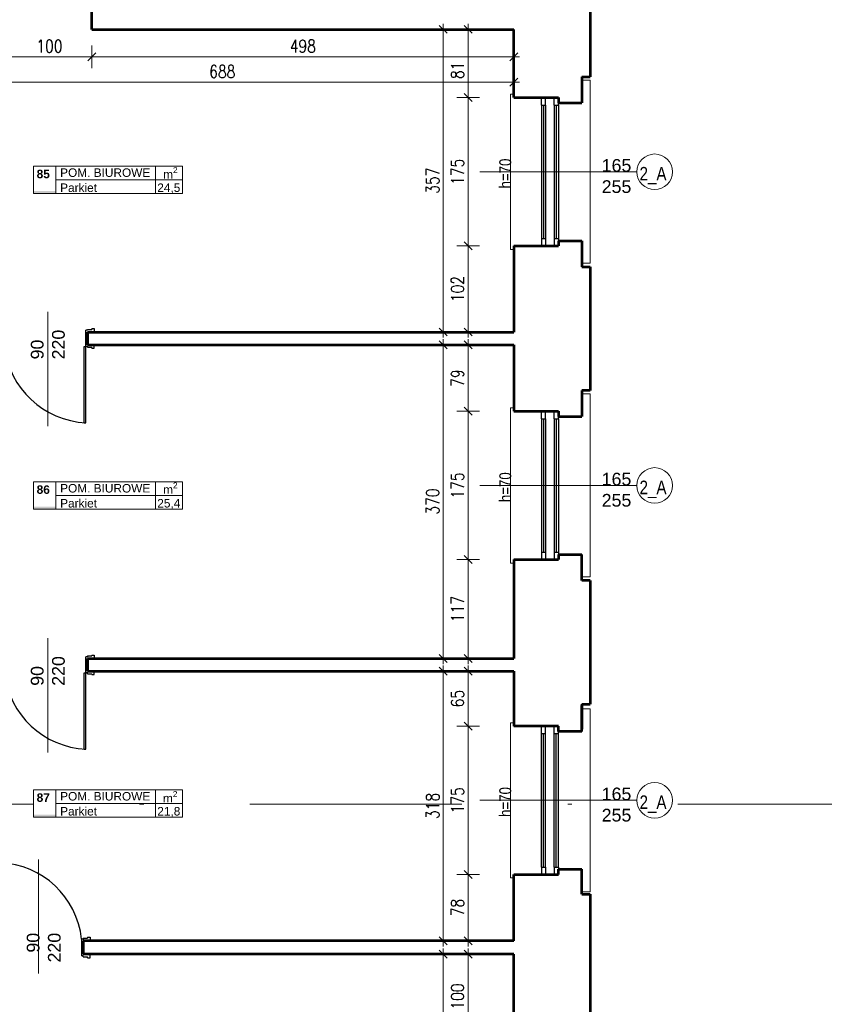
# Model space of a CAD drawing. Header units: millimetres. Extents: x 56977 to 67992, y 30187 to 42235.
# Tile 108 of 130: x 65398 to 66348, y 36090 to 37251. Entities that reach past the tile are written whole.
import ezdxf

# ---------------------------------------------------------------- set-up
doc = ezdxf.new("R2010")
doc.units = ezdxf.units.MM
doc.header["$MEASUREMENT"] = 0
doc.linetypes.add('DASHDOT', pattern=[1.01, 0.5, -0.25, 0.01, -0.25])
doc.layers.get('0').update_dxf_attribs({"lineweight": 13})
doc.layers.get('DEFPOINTS').update_dxf_attribs({"lineweight": 13})
doc.layers.add('AI-OKNA', color=4, linetype='Continuous')
for name, color, linetype, lineweight in [('AI-OPISY', 3, 'Continuous', 13), ('AI_MURY', 40, 'Continuous', 53), ('AI_WIDOK', 8, 'Continuous', 13), ('Lines', 7, 'Continuous', 13), ('OPISY TABELKI', 30, 'Continuous', 13), ('wymiary', 8, 'Continuous', 13)]:
    doc.layers.add(name, color=color, linetype=linetype, lineweight=lineweight)
doc.styles.add('GENERATED_STYLE_2', font='txt.shx')
doc.styles.get("Standard").update_dxf_attribs({"font": 'txt.shx'})
doc.styles.add('Style-ROMANS', font='ROMANS.shx')
doc.styles.add('WYMIAROWY-08', font='ROMANS.shx', dxfattribs={"width": 0.8})
doc.dimstyles.new('DYBY', dxfattribs={"dimscale": 100, "dimtxt": 0.15, "dimasz": 0.05, "dimexe": 0.05, "dimexo": 0.1, "dimgap": 0.05, "dimtad": 1, "dimdec": 0, "dimdsep": 46, "dimlunit": 5, "dimtxsty": 'WYMIAROWY-08', "dimblk": 'M_STRZ', "dimcen": 0.1, "dimse1": 1, "dimse2": 1, "dimclrd": 7, "dimclre": 7, "dimclrt": 1, "dimadec": 0, "dimazin": 0, "dimtfac": 1, "dimtdec": 0, "dimtmove": 2, "dimatfit": 3, "dimldrblk": 'M_STRZ', "dimfxl": 0, "dimtolj": 1, "dimarcsym": 0})

# ---------------------------------------------------------------- blocks, each defined once
blk = doc.blocks.new('M_STRZ')
for p, q in [((0, 2.66), (0, 0)), ((-1.33, 0), (1.33, 0)), ((-0.94, -0.94), (0.94, 0.94)), ((0, 0), (0, -2.66))]:
    blk.add_line(p, q)
blk = doc.blocks.new('*U115')
at = {"layer": 'DEFPOINTS', "color": 0}
for p in [(65700.2, 36483.1), (65898.2, 36483.1), (65700.2, 36165.1)]:
    blk.add_point(p, dxfattribs=at)
at = {"layer": 'wymiary', "color": 7, "lineweight": -2}
blk.add_line((65898.2, 36170.1), (65898.2, 36478.1), dxfattribs=at)
at = {"layer": 'wymiary', "color": 7, "lineweight": -2, "xscale": 5, "yscale": 5, "zscale": 5}
for p, rotation in [((65898.2, 36483.1), 90), ((65898.2, 36165.1), 270)]:
    blk.add_blockref('M_STRZ', p, dxfattribs=dict(at, rotation=rotation))
at = {"layer": 'wymiary', "color": 1, "insert": (65885.7, 36324.1), "char_height": 15, "attachment_point": 5, "rotation": 90, "style": 'WYMIAROWY-08'}
blk.add_mtext('318', dxfattribs=at)
blk = doc.blocks.new('*D1648')
at = {"layer": 'DEFPOINTS'}
for p in [(65700.2, 36483.1), (65898.2, 36483.1), (65910.7, 36307.7), (65700.2, 36165.1)]:
    blk.add_point(p, dxfattribs=at)
at = {"layer": 'wymiary', "color": 7}
blk.add_blockref('*U115', (0, 0), dxfattribs=at)
blk = doc.blocks.new('*U116')
at = {"layer": 'DEFPOINTS', "color": 0}
for p in [(65700.2, 36868.1), (65898.2, 36868.1), (65700.2, 36498.1)]:
    blk.add_point(p, dxfattribs=at)
at = {"layer": 'wymiary', "color": 7, "lineweight": -2}
blk.add_line((65898.2, 36503.1), (65898.2, 36863.1), dxfattribs=at)
at = {"layer": 'wymiary', "color": 7, "lineweight": -2, "xscale": 5, "yscale": 5, "zscale": 5}
for p, rotation in [((65898.2, 36868.1), 90), ((65898.2, 36498.1), 270)]:
    blk.add_blockref('M_STRZ', p, dxfattribs=dict(at, rotation=rotation))
at = {"layer": 'wymiary', "color": 1, "insert": (65885.7, 36683.1), "char_height": 15, "attachment_point": 5, "rotation": 90, "style": 'WYMIAROWY-08'}
blk.add_mtext('370', dxfattribs=at)
blk = doc.blocks.new('*D1649')
at = {"layer": 'DEFPOINTS'}
for p in [(65700.2, 36868.1), (65898.2, 36868.1), (65910.7, 36666.7), (65700.2, 36498.1)]:
    blk.add_point(p, dxfattribs=at)
at = {"layer": 'wymiary', "color": 7}
blk.add_blockref('*U116', (0, 0), dxfattribs=at)
blk = doc.blocks.new('*U117')
at = {"layer": 'DEFPOINTS', "color": 0}
for p in [(65700.2, 37240.1), (65898.2, 37240.1), (65700.2, 36883.1)]:
    blk.add_point(p, dxfattribs=at)
at = {"layer": 'wymiary', "color": 7, "lineweight": -2}
blk.add_line((65898.2, 36888.1), (65898.2, 37235.1), dxfattribs=at)
at = {"layer": 'wymiary', "color": 7, "lineweight": -2, "xscale": 5, "yscale": 5, "zscale": 5}
for p, rotation in [((65898.2, 37240.1), 90), ((65898.2, 36883.1), 270)]:
    blk.add_blockref('M_STRZ', p, dxfattribs=dict(at, rotation=rotation))
at = {"layer": 'wymiary', "color": 1, "insert": (65885.7, 37061.6), "char_height": 15, "attachment_point": 5, "rotation": 90, "style": 'WYMIAROWY-08'}
blk.add_mtext('357', dxfattribs=at)
blk = doc.blocks.new('*D1650')
at = {"layer": 'DEFPOINTS'}
for p in [(65700.2, 37240.1), (65898.2, 37240.1), (65910.7, 37045.2), (65700.2, 36883.1)]:
    blk.add_point(p, dxfattribs=at)
at = {"layer": 'wymiary', "color": 7}
blk.add_blockref('*U117', (0, 0), dxfattribs=at)
blk = doc.blocks.new('*U181')
at = {"layer": 'DEFPOINTS', "color": 0}
for p in [(65981.5, 37177.8), (65293.5, 35762.1), (65981.5, 35762.1)]:
    blk.add_point(p, dxfattribs=at)
at = {"layer": 'wymiary', "color": 7, "lineweight": -2}
blk.add_line((65298.5, 37177.8), (65976.5, 37177.8), dxfattribs=at)
at = {"layer": 'wymiary', "color": 7, "lineweight": -2, "xscale": 5, "yscale": 5, "zscale": 5, "rotation": 180}
blk.add_blockref('M_STRZ', (65293.5, 37177.8), dxfattribs=at)
at = {"layer": 'wymiary', "color": 7, "lineweight": -2, "xscale": 5, "yscale": 5, "zscale": 5}
blk.add_blockref('M_STRZ', (65981.5, 37177.8), dxfattribs=at)
at = {"layer": 'wymiary', "color": 1, "insert": (65637.5, 37190.3), "char_height": 15, "attachment_point": 5, "style": 'WYMIAROWY-08'}
blk.add_mtext('688', dxfattribs=at)
blk = doc.blocks.new('*D1714')
at = {"layer": 'DEFPOINTS'}
for p in [(65621.5, 37190.3), (65981.5, 37177.8), (65293.5, 35762.1), (65981.5, 35762.1)]:
    blk.add_point(p, dxfattribs=at)
at = {"layer": 'wymiary', "color": 7}
blk.add_blockref('*U181', (0, 0), dxfattribs=at)
blk = doc.blocks.new('*U368')
at = {"layer": 'DEFPOINTS', "color": 0}
for p in [(65981.5, 36483.1), (65927.5, 36418.2), (65981.5, 36418.2)]:
    blk.add_point(p, dxfattribs=at)
at = {"layer": 'wymiary', "color": 7, "lineweight": -2}
blk.add_line((65927.5, 36478.1), (65927.5, 36423.2), dxfattribs=at)
at = {"layer": 'wymiary', "color": 7, "lineweight": -2, "xscale": 5, "yscale": 5, "zscale": 5}
for p, rotation in [((65927.5, 36483.1), 90), ((65927.5, 36418.2), 270)]:
    blk.add_blockref('M_STRZ', p, dxfattribs=dict(at, rotation=rotation))
at = {"layer": 'wymiary', "color": 1, "insert": (65915, 36450.7), "char_height": 15, "attachment_point": 5, "rotation": 90, "style": 'WYMIAROWY-08'}
blk.add_mtext('65', dxfattribs=at)
blk = doc.blocks.new('*D1901')
at = {"layer": 'DEFPOINTS'}
for p in [(65981.5, 36483.1), (65940, 36461), (65927.5, 36418.2), (65981.5, 36418.2)]:
    blk.add_point(p, dxfattribs=at)
at = {"layer": 'wymiary', "color": 7}
blk.add_blockref('*U368', (0, 0), dxfattribs=at)
blk = doc.blocks.new('*U369')
at = {"layer": 'DEFPOINTS', "color": 0}
for p in [(65981.5, 36418.2), (65927.5, 36243.2), (65981.5, 36243.2)]:
    blk.add_point(p, dxfattribs=at)
at = {"layer": 'wymiary', "color": 7, "lineweight": -2}
blk.add_line((65927.5, 36413.2), (65927.5, 36248.2), dxfattribs=at)
at = {"layer": 'wymiary', "color": 7, "lineweight": -2, "xscale": 5, "yscale": 5, "zscale": 5}
for p, rotation in [((65927.5, 36418.2), 90), ((65927.5, 36243.2), 270)]:
    blk.add_blockref('M_STRZ', p, dxfattribs=dict(at, rotation=rotation))
at = {"layer": 'wymiary', "color": 1, "insert": (65915, 36330.7), "char_height": 15, "attachment_point": 5, "rotation": 90, "style": 'WYMIAROWY-08'}
blk.add_mtext('175', dxfattribs=at)
blk = doc.blocks.new('*D1902')
at = {"layer": 'DEFPOINTS'}
for p in [(65981.5, 36418.2), (65940, 36346.2), (65927.5, 36243.2), (65981.5, 36243.2)]:
    blk.add_point(p, dxfattribs=at)
at = {"layer": 'wymiary', "color": 7}
blk.add_blockref('*U369', (0, 0), dxfattribs=at)
blk = doc.blocks.new('*U370')
at = {"layer": 'DEFPOINTS', "color": 0}
for p in [(65981.5, 36243.2), (65927.5, 36165.1), (65981.5, 36165.1)]:
    blk.add_point(p, dxfattribs=at)
at = {"layer": 'wymiary', "color": 7, "lineweight": -2}
blk.add_line((65927.5, 36238.2), (65927.5, 36170.1), dxfattribs=at)
at = {"layer": 'wymiary', "color": 7, "lineweight": -2, "xscale": 5, "yscale": 5, "zscale": 5}
for p, rotation in [((65927.5, 36243.2), 90), ((65927.5, 36165.1), 270)]:
    blk.add_blockref('M_STRZ', p, dxfattribs=dict(at, rotation=rotation))
at = {"layer": 'wymiary', "color": 1, "insert": (65915, 36204.2), "char_height": 15, "attachment_point": 5, "rotation": 90, "style": 'WYMIAROWY-08'}
blk.add_mtext('78', dxfattribs=at)
blk = doc.blocks.new('*D1903')
at = {"layer": 'DEFPOINTS'}
for p in [(65981.5, 36243.2), (65940, 36214.8), (65927.5, 36165.1), (65981.5, 36165.1)]:
    blk.add_point(p, dxfattribs=at)
at = {"layer": 'wymiary', "color": 7}
blk.add_blockref('*U370', (0, 0), dxfattribs=at)
blk = doc.blocks.new('*U373')
at = {"layer": 'DEFPOINTS', "color": 0}
for p in [(65981.5, 36614.6), (65927.5, 36498.1), (65981.5, 36498.1)]:
    blk.add_point(p, dxfattribs=at)
at = {"layer": 'wymiary', "color": 7, "lineweight": -2}
blk.add_line((65927.5, 36609.6), (65927.5, 36503.1), dxfattribs=at)
at = {"layer": 'wymiary', "color": 7, "lineweight": -2, "xscale": 5, "yscale": 5, "zscale": 5}
for p, rotation in [((65927.5, 36614.6), 90), ((65927.5, 36498.1), 270)]:
    blk.add_blockref('M_STRZ', p, dxfattribs=dict(at, rotation=rotation))
at = {"layer": 'wymiary', "color": 1, "insert": (65915, 36556.3), "char_height": 15, "attachment_point": 5, "rotation": 90, "style": 'WYMIAROWY-08'}
blk.add_mtext('117', dxfattribs=at)
blk = doc.blocks.new('*D1906')
at = {"layer": 'DEFPOINTS'}
for p in [(65981.5, 36614.6), (65940, 36571.8), (65927.5, 36498.1), (65981.5, 36498.1)]:
    blk.add_point(p, dxfattribs=at)
at = {"layer": 'wymiary', "color": 7}
blk.add_blockref('*U373', (0, 0), dxfattribs=at)
blk = doc.blocks.new('*U374')
at = {"layer": 'DEFPOINTS', "color": 0}
for p in [(65981.5, 36789.6), (65927.5, 36614.6), (65981.5, 36614.6)]:
    blk.add_point(p, dxfattribs=at)
at = {"layer": 'wymiary', "color": 7, "lineweight": -2}
blk.add_line((65927.5, 36784.6), (65927.5, 36619.6), dxfattribs=at)
at = {"layer": 'wymiary', "color": 7, "lineweight": -2, "xscale": 5, "yscale": 5, "zscale": 5}
for p, rotation in [((65927.5, 36789.6), 90), ((65927.5, 36614.6), 270)]:
    blk.add_blockref('M_STRZ', p, dxfattribs=dict(at, rotation=rotation))
at = {"layer": 'wymiary', "color": 1, "insert": (65915, 36702.1), "char_height": 15, "attachment_point": 5, "rotation": 90, "style": 'WYMIAROWY-08'}
blk.add_mtext('175', dxfattribs=at)
blk = doc.blocks.new('*D1907')
at = {"layer": 'DEFPOINTS'}
for p in [(65981.5, 36789.6), (65940, 36717.5), (65927.5, 36614.6), (65981.5, 36614.6)]:
    blk.add_point(p, dxfattribs=at)
at = {"layer": 'wymiary', "color": 7}
blk.add_blockref('*U374', (0, 0), dxfattribs=at)
blk = doc.blocks.new('*U375')
at = {"layer": 'DEFPOINTS', "color": 0}
for p in [(65981.5, 36868.1), (65927.5, 36789.6), (65981.5, 36789.6)]:
    blk.add_point(p, dxfattribs=at)
at = {"layer": 'wymiary', "color": 7, "lineweight": -2}
blk.add_line((65927.5, 36863.1), (65927.5, 36794.6), dxfattribs=at)
at = {"layer": 'wymiary', "color": 7, "lineweight": -2, "xscale": 5, "yscale": 5, "zscale": 5}
for p, rotation in [((65927.5, 36868.1), 90), ((65927.5, 36789.6), 270)]:
    blk.add_blockref('M_STRZ', p, dxfattribs=dict(at, rotation=rotation))
at = {"layer": 'wymiary', "color": 1, "insert": (65915, 36828.8), "char_height": 15, "attachment_point": 5, "rotation": 90, "style": 'WYMIAROWY-08'}
blk.add_mtext('79', dxfattribs=at)
blk = doc.blocks.new('*D1908')
at = {"layer": 'DEFPOINTS'}
for p in [(65981.5, 36868.1), (65940, 36839.4), (65927.5, 36789.6), (65981.5, 36789.6)]:
    blk.add_point(p, dxfattribs=at)
at = {"layer": 'wymiary', "color": 7}
blk.add_blockref('*U375', (0, 0), dxfattribs=at)
blk = doc.blocks.new('*U376')
at = {"layer": 'DEFPOINTS', "color": 0}
for p in [(65981.5, 36984.6), (65927.5, 36883.1), (65981.5, 36883.1)]:
    blk.add_point(p, dxfattribs=at)
at = {"layer": 'wymiary', "color": 7, "lineweight": -2}
blk.add_line((65927.5, 36979.6), (65927.5, 36888.1), dxfattribs=at)
at = {"layer": 'wymiary', "color": 7, "lineweight": -2, "xscale": 5, "yscale": 5, "zscale": 5}
for p, rotation in [((65927.5, 36984.6), 90), ((65927.5, 36883.1), 270)]:
    blk.add_blockref('M_STRZ', p, dxfattribs=dict(at, rotation=rotation))
at = {"layer": 'wymiary', "color": 1, "insert": (65915, 36933.8), "char_height": 15, "attachment_point": 5, "rotation": 90, "style": 'WYMIAROWY-08'}
blk.add_mtext('102', dxfattribs=at)
blk = doc.blocks.new('*D1909')
at = {"layer": 'DEFPOINTS'}
for p in [(65981.5, 36984.6), (65940, 36949.3), (65927.5, 36883.1), (65981.5, 36883.1)]:
    blk.add_point(p, dxfattribs=at)
at = {"layer": 'wymiary', "color": 7}
blk.add_blockref('*U376', (0, 0), dxfattribs=at)
blk = doc.blocks.new('*U377')
at = {"layer": 'DEFPOINTS', "color": 0}
for p in [(65981.5, 37159.6), (65927.5, 36984.6), (65981.5, 36984.6)]:
    blk.add_point(p, dxfattribs=at)
at = {"layer": 'wymiary', "color": 7, "lineweight": -2}
blk.add_line((65927.5, 37154.6), (65927.5, 36989.6), dxfattribs=at)
at = {"layer": 'wymiary', "color": 7, "lineweight": -2, "xscale": 5, "yscale": 5, "zscale": 5}
for p, rotation in [((65927.5, 37159.6), 90), ((65927.5, 36984.6), 270)]:
    blk.add_blockref('M_STRZ', p, dxfattribs=dict(at, rotation=rotation))
at = {"layer": 'wymiary', "color": 1, "insert": (65915, 37072.1), "char_height": 15, "attachment_point": 5, "rotation": 90, "style": 'WYMIAROWY-08'}
blk.add_mtext('175', dxfattribs=at)
blk = doc.blocks.new('*D1910')
at = {"layer": 'DEFPOINTS'}
for p in [(65981.5, 37159.6), (65940, 37087.5), (65927.5, 36984.6), (65981.5, 36984.6)]:
    blk.add_point(p, dxfattribs=at)
at = {"layer": 'wymiary', "color": 7}
blk.add_blockref('*U377', (0, 0), dxfattribs=at)
blk = doc.blocks.new('*U378')
at = {"layer": 'DEFPOINTS', "color": 0}
for p in [(65981.5, 37240.1), (65927.5, 37159.6), (65981.5, 37159.6)]:
    blk.add_point(p, dxfattribs=at)
at = {"layer": 'wymiary', "color": 7, "lineweight": -2}
blk.add_line((65927.5, 37235.1), (65927.5, 37164.6), dxfattribs=at)
at = {"layer": 'wymiary', "color": 7, "lineweight": -2, "xscale": 5, "yscale": 5, "zscale": 5}
for p, rotation in [((65927.5, 37240.1), 90), ((65927.5, 37159.6), 270)]:
    blk.add_blockref('M_STRZ', p, dxfattribs=dict(at, rotation=rotation))
at = {"layer": 'wymiary', "color": 1, "insert": (65915, 37191.8), "char_height": 15, "attachment_point": 5, "rotation": 90, "style": 'WYMIAROWY-08'}
blk.add_mtext('81', dxfattribs=at)
blk = doc.blocks.new('*D1911')
at = {"layer": 'DEFPOINTS'}
for p in [(65981.5, 37240.1), (65940, 37202.4), (65927.5, 37159.6), (65981.5, 37159.6)]:
    blk.add_point(p, dxfattribs=at)
at = {"layer": 'wymiary', "color": 7}
blk.add_blockref('*U378', (0, 0), dxfattribs=at)
blk = doc.blocks.new('*U1287')
at = {"layer": 'DEFPOINTS', "color": 0}
for p in [(65981.5, 36149.1), (65927.5, 36049.6), (65981.5, 36049.6)]:
    blk.add_point(p, dxfattribs=at)
at = {"layer": 'wymiary', "color": 7, "lineweight": -2}
blk.add_line((65927.5, 36144.1), (65927.5, 36054.6), dxfattribs=at)
at = {"layer": 'wymiary', "color": 7, "lineweight": -2, "xscale": 5, "yscale": 5, "zscale": 5}
for p, rotation in [((65927.5, 36149.1), 90), ((65927.5, 36049.6), 270)]:
    blk.add_blockref('M_STRZ', p, dxfattribs=dict(at, rotation=rotation))
at = {"layer": 'wymiary', "color": 1, "insert": (65915, 36099.3), "char_height": 15, "attachment_point": 5, "rotation": 90, "style": 'WYMIAROWY-08'}
blk.add_mtext('100', dxfattribs=at)
blk = doc.blocks.new('*D2818')
at = {"layer": 'DEFPOINTS'}
for p in [(65981.5, 36149.1), (65940, 36114.8), (65927.5, 36049.6), (65981.5, 36049.6)]:
    blk.add_point(p, dxfattribs=at)
at = {"layer": 'wymiary', "color": 7}
blk.add_blockref('*U1287', (0, 0), dxfattribs=at)
blk = doc.blocks.new('*U1288')
at = {"layer": 'DEFPOINTS', "color": 0}
for p in [(65700.2, 36149.1), (65898.2, 36149.1), (65700.2, 35805.1)]:
    blk.add_point(p, dxfattribs=at)
at = {"layer": 'wymiary', "color": 7, "lineweight": -2}
blk.add_line((65898.2, 35810.1), (65898.2, 36144.1), dxfattribs=at)
at = {"layer": 'wymiary', "color": 7, "lineweight": -2, "xscale": 5, "yscale": 5, "zscale": 5}
for p, rotation in [((65898.2, 36149.1), 90), ((65898.2, 35805.1), 270)]:
    blk.add_blockref('M_STRZ', p, dxfattribs=dict(at, rotation=rotation))
at = {"layer": 'wymiary', "color": 1, "insert": (65885.7, 35977.1), "char_height": 15, "attachment_point": 5, "rotation": 90, "style": 'WYMIAROWY-08'}
blk.add_mtext('344', dxfattribs=at)
blk = doc.blocks.new('*D2819')
at = {"layer": 'DEFPOINTS'}
for p in [(65700.2, 36149.1), (65898.2, 36149.1), (65910.7, 35960.7), (65700.2, 35805.1)]:
    blk.add_point(p, dxfattribs=at)
at = {"layer": 'wymiary', "color": 7}
blk.add_blockref('*U1288', (0, 0), dxfattribs=at)
blk = doc.blocks.new('*U1437')
at = {"layer": 'DEFPOINTS', "color": 0}
for p in [(65383.5, 37240.1), (65483.5, 37240.1), (65483.5, 37207.8)]:
    blk.add_point(p, dxfattribs=at)
at = {"layer": 'wymiary', "color": 7, "lineweight": -2}
blk.add_line((65388.5, 37207.8), (65478.5, 37207.8), dxfattribs=at)
at = {"layer": 'wymiary', "color": 7, "lineweight": -2, "xscale": 5, "yscale": 5, "zscale": 5, "rotation": 180}
blk.add_blockref('M_STRZ', (65383.5, 37207.8), dxfattribs=at)
at = {"layer": 'wymiary', "color": 7, "lineweight": -2, "xscale": 5, "yscale": 5, "zscale": 5}
blk.add_blockref('M_STRZ', (65483.5, 37207.8), dxfattribs=at)
at = {"layer": 'wymiary', "color": 1, "insert": (65433.5, 37220.3), "char_height": 15, "attachment_point": 5, "style": 'WYMIAROWY-08'}
blk.add_mtext('100', dxfattribs=at)
blk = doc.blocks.new('*D2968')
at = {"layer": 'DEFPOINTS'}
for p in [(65383.5, 37240.1), (65483.5, 37240.1), (65483.5, 37207.8), (65418.1, 37195.3)]:
    blk.add_point(p, dxfattribs=at)
at = {"layer": 'wymiary', "color": 7}
blk.add_blockref('*U1437', (0, 0), dxfattribs=at)
blk = doc.blocks.new('*U1438')
at = {"layer": 'DEFPOINTS', "color": 0}
for p in [(65483.5, 37240.1), (65981.5, 37240.1), (65981.5, 37207.8)]:
    blk.add_point(p, dxfattribs=at)
at = {"layer": 'wymiary', "color": 7, "lineweight": -2}
blk.add_line((65488.5, 37207.8), (65976.5, 37207.8), dxfattribs=at)
at = {"layer": 'wymiary', "color": 7, "lineweight": -2, "xscale": 5, "yscale": 5, "zscale": 5, "rotation": 180}
blk.add_blockref('M_STRZ', (65483.5, 37207.8), dxfattribs=at)
at = {"layer": 'wymiary', "color": 7, "lineweight": -2, "xscale": 5, "yscale": 5, "zscale": 5}
blk.add_blockref('M_STRZ', (65981.5, 37207.8), dxfattribs=at)
at = {"layer": 'wymiary', "color": 1, "insert": (65732.5, 37220.3), "char_height": 15, "attachment_point": 5, "style": 'WYMIAROWY-08'}
blk.add_mtext('498', dxfattribs=at)
blk = doc.blocks.new('*D2969')
at = {"layer": 'DEFPOINTS'}
for p in [(65483.5, 37240.1), (65981.5, 37240.1), (65981.5, 37207.8), (65716.2, 37195.3)]:
    blk.add_point(p, dxfattribs=at)
at = {"layer": 'wymiary', "color": 7}
blk.add_blockref('*U1438', (0, 0), dxfattribs=at)

msp = doc.modelspace()

# ---------------------------------------------------------------- hatches: boundary and pattern name
at = {"layer": 'OPISY TABELKI', "extrusion": (0, 0, -1)}
for points in [[(-65441.2, 37046.4), (-65441.2, 37049.3), (-65414.8, 37049.3), (-65414.8, 37046.4)], [(-65441.2, 36674.1), (-65441.2, 36677.1), (-65414.8, 36677.1), (-65414.8, 36674.1)], [(-65441.2, 36310.8), (-65441.2, 36313.8), (-65414.8, 36313.8), (-65414.8, 36310.8)]]:
    msp.add_hatch(color=256, dxfattribs=at).paths.add_polyline_path(points, flags=16)

# ---------------------------------------------------------------- linework, layer by layer
at = {"layer": 'AI-OKNA'}
for p, q in [((66014, 37150.8), (66014, 37159.6)), ((66014, 37150.8), (66014, 37159.6)), ((66019, 37150.8), (66019, 37159.6)), ((66019, 37150.8), (66019, 37159.6)), ((66029, 37150.8), (66029, 37159.6)), ((66029, 37150.8), (66029, 37159.6)), ((66034, 37150.8), (66034, 37153.3)), ((66034, 37150.8), (66034, 37153.3)), ((66014, 37150.8), (66019, 37150.8)), ((66014, 37150.8), (66014, 36993.3)), ((66014, 37150.8), (66019, 37150.8)), ((66014, 37150.8), (66014, 36993.3)), ((66016.5, 37150.8), (66016.5, 36993.3)), ((66016.5, 37150.8), (66016.5, 36993.3)), ((66019, 37150.8), (66019, 36993.3)), ((66019, 37150.8), (66019, 36993.3)), ((66029, 37150.8), (66034, 37150.8)), ((66029, 37150.8), (66029, 36993.3)), ((66029, 37150.8), (66034, 37150.8)), ((66029, 37150.8), (66029, 36993.3)), ((66031.5, 37150.8), (66031.5, 36993.3)), ((66031.5, 37150.8), (66031.5, 36993.3)), ((66034, 37150.8), (66034, 36993.3)), ((66034, 37150.8), (66034, 36993.3)), ((66014, 36993.3), (66014, 36984.6)), ((66014, 36993.3), (66019, 36993.3)), ((66014, 36993.3), (66014, 36984.6)), ((66014, 36993.3), (66019, 36993.3)), ((66019, 36993.3), (66019, 36984.6)), ((66019, 36993.3), (66019, 36984.6)), ((66029, 36993.3), (66029, 36984.6)), ((66029, 36993.3), (66034, 36993.3)), ((66029, 36993.3), (66029, 36984.6)), ((66029, 36993.3), (66034, 36993.3)), ((66034, 36993.3), (66034, 36990.8)), ((66034, 36993.3), (66034, 36990.8)), ((65478.5, 36886.1), (65478.5, 36885.1)), ((65478.5, 36886.1), (65483.5, 36886.1)), ((65483.5, 36887.1), (65483.5, 36886.1)), ((65483.5, 36887.1), (65486.5, 36887.1)), ((65486.5, 36887.1), (65486.5, 36883.1)), ((65478.5, 36885.1), (65476.5, 36885.1)), ((65476.5, 36866.1), (65476.5, 36885.1)), ((65474.5, 36866.1), (65476.5, 36866.1)), ((65474.5, 36776.1), (65474.5, 36866.1)), ((65478.5, 36866.1), (65476.5, 36866.1)), ((65476.5, 36776.1), (65476.5, 36866.1)), ((65478.5, 36865.1), (65478.5, 36866.1)), ((65478.5, 36865.1), (65483.5, 36865.1)), ((65483.5, 36864.1), (65483.5, 36865.1)), ((65483.5, 36864.1), (65486.5, 36864.1)), ((65486.5, 36864.1), (65486.5, 36868.1)), ((66014, 36780.8), (66014, 36789.6)), ((66019, 36780.8), (66019, 36789.6)), ((66029, 36780.8), (66029, 36789.6)), ((66034, 36780.8), (66034, 36783.3)), ((65474.5, 36776.1), (65476.5, 36776.1)), ((66014, 36780.8), (66019, 36780.8)), ((66014, 36780.8), (66014, 36623.3)), ((66016.5, 36780.8), (66016.5, 36623.3)), ((66019, 36780.8), (66019, 36623.3)), ((66029, 36780.8), (66034, 36780.8)), ((66029, 36780.8), (66029, 36623.3)), ((66031.5, 36780.8), (66031.5, 36623.3)), ((66034, 36780.8), (66034, 36623.3)), ((66014, 36623.3), (66014, 36614.6)), ((66014, 36623.3), (66019, 36623.3)), ((66019, 36623.3), (66019, 36614.6)), ((66029, 36623.3), (66029, 36614.6)), ((66029, 36623.3), (66034, 36623.3)), ((66034, 36623.3), (66034, 36620.8)), ((65478.5, 36500.1), (65476.5, 36500.1)), ((65476.5, 36481.1), (65476.5, 36500.1)), ((65478.5, 36501.1), (65478.5, 36500.1)), ((65478.5, 36501.1), (65483.5, 36501.1)), ((65483.5, 36502.1), (65483.5, 36501.1)), ((65483.5, 36502.1), (65486.5, 36502.1)), ((65486.5, 36502.1), (65486.5, 36498.1)), ((65474.5, 36481.1), (65476.5, 36481.1)), ((65474.5, 36391.1), (65474.5, 36481.1)), ((65478.5, 36481.1), (65476.5, 36481.1)), ((65476.5, 36391.1), (65476.5, 36481.1)), ((65478.5, 36480.1), (65478.5, 36481.1)), ((65478.5, 36480.1), (65483.5, 36480.1)), ((65483.5, 36479.1), (65483.5, 36480.1)), ((65486.5, 36479.1), (65486.5, 36483.1)), ((65483.5, 36479.1), (65486.5, 36479.1)), ((66014, 36409.5), (66014, 36418.2)), ((66019, 36409.5), (66019, 36418.2)), ((66029, 36409.5), (66029, 36418.2)), ((66034, 36409.5), (66034, 36412)), ((66014, 36409.5), (66019, 36409.5)), ((66014, 36252), (66014, 36409.5)), ((66016.5, 36252), (66016.5, 36409.5)), ((66019, 36252), (66019, 36409.5)), ((66029, 36409.5), (66034, 36409.5)), ((66029, 36252), (66029, 36409.5)), ((66031.5, 36252), (66031.5, 36409.5)), ((66034, 36252), (66034, 36409.5)), ((65474.5, 36391.1), (65476.5, 36391.1)), ((66014, 36252), (66014, 36243.2)), ((66014, 36252), (66019, 36252)), ((66019, 36252), (66019, 36243.2)), ((66029, 36252), (66029, 36243.2)), ((66029, 36252), (66034, 36252)), ((66034, 36252), (66034, 36249.5)), ((65471.5, 36167.1), (65471.5, 36147.1)), ((65473.5, 36167.1), (65471.5, 36167.1)), ((65473.5, 36168.1), (65473.5, 36167.1)), ((65473.5, 36168.1), (65478.5, 36168.1)), ((65478.5, 36169.1), (65478.5, 36168.1)), ((65478.5, 36169.1), (65481.5, 36169.1)), ((65481.5, 36169.1), (65481.5, 36165.1)), ((65473.5, 36149.1), (65473.5, 36165.1)), ((65473.5, 36149.1), (65473.5, 36165.1)), ((65473.5, 36147.1), (65471.5, 36147.1)), ((65473.5, 36146.1), (65473.5, 36147.1)), ((65473.5, 36146.1), (65478.5, 36146.1)), ((65478.5, 36145.1), (65478.5, 36146.1)), ((65478.5, 36145.1), (65481.5, 36145.1)), ((65481.5, 36145.1), (65481.5, 36149.1))]:
    msp.add_line(p, q, dxfattribs=at)
for centre, start, end in [((65481.1, 36877.2), 186.3007, 267.3945), ((65481.1, 36492.2), 186.3007, 267.3945), ((65370.9, 36156), 6.3007, 87.3945)]:
    msp.add_arc(centre, 101.2, start, end, dxfattribs=at)
at = {"layer": 'AI-OPISY'}
for p, q in [((66126.6, 37072.1), (65941.5, 37072.1)), ((66126.6, 37072.1), (65941.5, 37072.1)), ((65431.5, 36906.9), (65431.5, 36772)), ((66126.6, 36702.1), (65941.5, 36702.1)), ((65431.5, 36521.9), (65431.5, 36387)), ((66126.6, 36330.7), (65941.5, 36330.7)), ((65420.5, 36126.3), (65420.5, 36261.1))]:
    msp.add_line(p, q, dxfattribs=at)
for centre in [(66147.6, 37072.1), (66147.6, 36702.1), (66147.6, 36330.7)]:
    msp.add_circle(centre, 21, dxfattribs=at)
at = {"layer": 'AI_MURY'}
for p, q in [((66071.5, 37324.1), (66071.5, 37184.1)), ((65483.5, 37240.1), (65483.5, 37295.1)), ((65483.5, 37240.1), (65981.5, 37240.1)), ((65981.5, 37159.6), (65981.5, 37240.1)), ((66061.5, 37184.1), (66071.5, 37184.1)), ((66061.5, 37184.1), (66061.5, 37153.3)), ((65981.5, 37159.6), (66034, 37159.6)), ((65981.5, 37159.6), (66034, 37159.6)), ((66034, 37159.6), (66034, 37153.3)), ((66034, 37159.6), (66034, 37153.3)), ((66034, 37153.3), (66061.5, 37153.3)), ((66034, 37153.3), (66061.5, 37153.3)), ((66034, 36990.8), (66061.5, 36990.8)), ((66034, 36990.8), (66034, 36984.6)), ((66034, 36990.8), (66061.5, 36990.8)), ((66034, 36990.8), (66034, 36984.6)), ((66061.5, 36990.8), (66061.5, 36960.1)), ((65981.5, 36984.6), (65981.5, 36883.1)), ((65981.5, 36984.6), (66034, 36984.6)), ((65981.5, 36984.6), (66034, 36984.6)), ((66061.5, 36960.1), (66071.5, 36960.1)), ((66071.5, 36960.1), (66071.5, 36814.1)), ((65478.5, 36883.1), (65981.5, 36883.1)), ((65478.5, 36883.1), (65478.5, 36868.1)), ((65478.5, 36868.1), (65981.5, 36868.1)), ((65981.5, 36868.1), (65981.5, 36789.6)), ((66071.5, 36814.1), (66061.5, 36814.1)), ((66061.5, 36814.1), (66061.5, 36783.3)), ((65981.5, 36789.6), (66034, 36789.6)), ((66034, 36789.6), (66034, 36783.3)), ((66034, 36783.3), (66061.5, 36783.3)), ((66034, 36620.8), (66061.5, 36620.8)), ((66034, 36620.8), (66034, 36614.6)), ((66061.5, 36590.1), (66061.5, 36620.8)), ((65981.5, 36614.6), (66034, 36614.6)), ((65981.5, 36614.6), (65981.5, 36498.1)), ((66071.5, 36590.1), (66061.5, 36590.1)), ((66071.5, 36590.1), (66071.5, 36444.1)), ((65478.5, 36498.1), (65981.5, 36498.1)), ((65478.5, 36498.1), (65478.5, 36483.1)), ((65478.5, 36483.1), (65981.5, 36483.1)), ((65981.5, 36483.1), (65981.5, 36418.2)), ((66061.5, 36444.1), (66061.5, 36414.6)), ((66061.5, 36444.1), (66071.5, 36444.1)), ((66061.5, 36412), (66061.5, 36442.7)), ((66034, 36418.2), (65981.5, 36418.2)), ((66034, 36412), (66034, 36418.2)), ((66061.5, 36412), (66034, 36412)), ((66034, 36249.5), (66061.5, 36249.5)), ((66034, 36243.2), (66034, 36249.5)), ((66061.5, 36220.1), (66061.5, 36249.6)), ((66061.5, 36220.1), (66061.5, 36249.5)), ((65981.5, 36165.1), (65981.5, 36243.2)), ((65981.5, 36243.2), (66034, 36243.2)), ((66061.5, 36220.1), (66071.5, 36220.1)), ((66061.5, 36220.1), (66071.5, 36220.1)), ((66071.5, 36220.1), (66071.5, 36074.1)), ((65981.5, 36165.1), (65473.5, 36165.1)), ((65473.5, 36165.1), (65473.5, 36149.1)), ((65473.5, 36149.1), (65473.5, 36165.1)), ((65473.5, 36149.1), (65473.5, 36165.1)), ((65473.5, 36149.1), (65473.5, 36165.1)), ((65981.5, 36149.1), (65473.5, 36149.1)), ((65559.5, 36149.1), (65479.5, 36149.1)), ((65981.5, 36049.6), (65981.5, 36149.1))]:
    msp.add_line(p, q, dxfattribs=at)
at = {"layer": 'AI_WIDOK', "color": 251, "linetype": 'DASHDOT', "ltscale": 500}
msp.add_line((67940, 36326.1), (56977, 36326.1), dxfattribs=at)
at = {"layer": 'Lines', "color": 251, "linetype": 'Continuous'}
for p, q in [((66071.5, 37180), (66061.5, 37180)), ((66071.5, 37180), (66061.5, 37180)), ((66071.5, 37180), (66071.5, 36964.2)), ((66071.5, 37180), (66071.5, 36964.2)), ((65977.5, 37163.6), (65977.5, 36980.6)), ((65981.5, 37163.6), (65977.5, 37163.6)), ((65977.5, 37163.6), (65977.5, 36980.6)), ((65981.5, 37163.6), (65977.5, 37163.6)), ((65981.5, 36980.6), (65977.5, 36980.6)), ((65981.5, 36980.6), (65977.5, 36980.6)), ((66071.5, 36964.2), (66061.5, 36964.2)), ((66071.5, 36964.2), (66061.5, 36964.2)), ((66071.5, 36810), (66061.5, 36810)), ((66071.5, 36810), (66071.5, 36594.2)), ((65977.5, 36793.6), (65977.5, 36610.6)), ((65981.5, 36793.6), (65977.5, 36793.6)), ((65981.5, 36610.6), (65977.5, 36610.6)), ((66071.5, 36594.2), (66061.5, 36594.2)), ((66071.5, 36438.6), (66061.5, 36438.6)), ((66071.5, 36438.6), (66071.5, 36222.9)), ((66071.5, 36222.9), (66071.5, 36438.6)), ((65981.5, 36422.2), (65977.5, 36422.2)), ((65977.5, 36239.2), (65977.5, 36422.2)), ((65981.5, 36239.2), (65977.5, 36239.2)), ((66071.5, 36222.9), (66061.5, 36222.9))]:
    msp.add_line(p, q, dxfattribs=at)
at = {"layer": 'OPISY TABELKI'}
for p, q in [((65414.8, 37078.6), (65590.5, 37078.6)), ((65414.8, 37078.6), (65414.8, 37046.4)), ((65441.2, 37078.6), (65441.2, 37046.4)), ((65558.7, 37078.6), (65558.7, 37046.4)), ((65590.5, 37078.6), (65590.5, 37046.4)), ((65441.2, 37062.5), (65590.5, 37062.5)), ((65414.8, 37046.4), (65590.5, 37046.4)), ((65414.8, 36706.4), (65590.5, 36706.4)), ((65414.8, 36706.4), (65414.8, 36674.1)), ((65441.2, 36706.4), (65441.2, 36674.1)), ((65558.7, 36706.4), (65558.7, 36674.1)), ((65590.5, 36706.4), (65590.5, 36674.1)), ((65441.2, 36690.3), (65590.5, 36690.3)), ((65414.8, 36674.1), (65590.5, 36674.1)), ((65414.8, 36343.1), (65590.5, 36343.1)), ((65414.8, 36343.1), (65414.8, 36310.8)), ((65441.2, 36343.1), (65441.2, 36310.8)), ((65558.7, 36343.1), (65558.7, 36310.8)), ((65590.5, 36343.1), (65590.5, 36310.8)), ((65441.2, 36326.9), (65590.5, 36326.9)), ((65414.8, 36310.8), (65590.5, 36310.8))]:
    msp.add_line(p, q, dxfattribs=at)

# ---------------------------------------------------------------- texts
at = {"layer": 'AI-OPISY', "char_height": 14, "attachment_point": 7, "rotation": 90, "line_spacing_factor": 0.722892, "style": 'WYMIAROWY-08'}
for insert in [(65978.5, 37052.4), (65978.5, 36682.4), (65978.5, 36311.1)]:
    msp.add_mtext('\\fArial|b0|i0|c238|p39;h=70', dxfattribs=dict(at, insert=insert))
at = {"layer": 'AI-OPISY', "char_height": 15, "width": 45.29, "attachment_point": 8}
for insert in [(66102.6, 37046.9), (66102.6, 36676.9), (66102.6, 36305.5)]:
    msp.add_mtext('\\fArial|b0|i0|c238|p39;165\\P255', dxfattribs=dict(at, insert=insert))
at = {"layer": 'AI-OPISY', "char_height": 16, "width": 20.64, "attachment_point": 7, "style": 'WYMIAROWY-08'}
for insert in [(66129.8, 37057.2), (66129.8, 36687.2), (66129.8, 36315.9)]:
    msp.add_mtext('\\fArial|b0|i0|c238|p39;2_A', dxfattribs=dict(at, insert=insert))
at = {"layer": 'AI-OPISY', "char_height": 15, "width": 45.29, "rotation": 90}
for insert, attachment_point in [((65411.6, 36850.8), 1), ((65411.6, 36465.8), 1), ((65447, 36174.4), 9)]:
    msp.add_mtext('\\fArial|b0|i0|c238|p39;90\\P220', dxfattribs=dict(at, insert=insert, attachment_point=attachment_point))
at = {"layer": 'OPISY TABELKI', "color": 7, "char_height": 10, "width": 168.659, "attachment_point": 1, "style": 'GENERATED_STYLE_2'}
for s, insert in [('\\fArial|b1|i0|c238|p39;85', (65418.5, 37074.5)), ('\\fArial|b0|i0|c238|p39;POM. BIUROWE       ', (65446.2, 37076.1)), ('\\A1;\\fArial|b0|i0|c238|p39;m\\H7.000000;\\S2^  ;', (65567.7, 37077.5)), ('\\fArial|b0|i0|c238|p39;Parkiet          ', (65446.2, 37058.3)), ('\\fArial|b0|i0|c238|p39;24,5            ', (65560.8, 37058.3)), ('\\fArial|b1|i0|c238|p39;86', (65418.5, 36702.2)), ('\\fArial|b0|i0|c238|p39;POM. BIUROWE       ', (65446.2, 36703.8)), ('\\A1;\\fArial|b0|i0|c238|p39;m\\H7.000000;\\S2^  ;', (65567.7, 36705.7)), ('\\fArial|b0|i0|c238|p39;Parkiet          ', (65446.2, 36686.1)), ('\\fArial|b0|i0|c238|p39;25,4           ', (65560.8, 36686.1)), ('\\fArial|b0|i0|c238|p39;POM. BIUROWE       ', (65446.2, 36340.5)), ('\\A1;\\fArial|b0|i0|c238|p39;m\\H7.000000;\\S2^  ;', (65567.5, 36341.6)), ('\\fArial|b1|i0|c238|p39;87', (65418.5, 36338.9)), ('\\fArial|b0|i0|c238|p39;Parkiet          ', (65446.2, 36322.8)), ('\\fArial|b0|i0|c238|p39;21,8          ', (65560.8, 36322.8))]:
    msp.add_mtext(s, dxfattribs=dict(at, insert=insert))

# ---------------------------------------------------------------- dimensions: what is measured, and where the dimension line sits
at = {"layer": 'wymiary', "color": 7}
for base, p1, p2, angle, picture, middle in [((65898.2, 37240.1), (65700.2, 36883.1), (65700.2, 37240.1), 90, '*D1650', (65910.7, 37045.2)), ((65927.528899, 37159.5682989), (65981.5352819, 37240.0682989), (65981.5352819, 37159.5682989), 270, '*D1911', (65940.028899, 37202.4397275)), ((65483.5, 37207.8), (65383.5, 37240.1), (65483.5, 37240.1), 0, '*D2968', (65418.1, 37195.3)), ((65927.5, 36984.6), (65981.5, 37159.6), (65981.5, 36984.6), 270, '*D1910', (65940, 37087.5)), ((65927.528899, 36883.0682989), (65981.5352819, 36984.5682989), (65981.5352819, 36883.0682989), 270, '*D1909', (65940.028899, 36949.2968704)), ((65898.2, 36868.1), (65700.2, 36498.1), (65700.2, 36868.1), 90, '*D1649', (65910.7, 36666.7)), ((65927.528899, 36789.5682989), (65981.5352819, 36868.0682989), (65981.5352819, 36789.5682989), 270, '*D1908', (65940.028899, 36839.4397275)), ((65927.5, 36614.6), (65981.5, 36789.6), (65981.5, 36614.6), 270, '*D1907', (65940, 36717.5)), ((65927.528899, 36498.0682989), (65981.5352819, 36614.5682989), (65981.5352819, 36498.0682989), 270, '*D1906', (65940.028899, 36571.7968704)), ((65898.2, 36483.1), (65700.2, 36165.1), (65700.2, 36483.1), 90, '*D1648', (65910.7, 36307.7)), ((65927.5, 36418.2), (65981.5, 36483.1), (65981.5, 36418.2), 270, '*D1901', (65940, 36461)), ((65927.5, 36243.2), (65981.5, 36418.2), (65981.5, 36243.2), 270, '*D1902', (65940, 36346.2)), ((65927.5, 36165.1), (65981.5, 36243.2), (65981.5, 36165.1), 270, '*D1903', (65940, 36214.8)), ((65898.2, 36149.1), (65700.2, 35805.1), (65700.2, 36149.1), 90, '*D2819', (65910.7, 35960.7)), ((65927.528899, 36049.5682989), (65981.5352819, 36149.0682989), (65981.5352819, 36049.5682989), 270, '*D2818', (65940.028899, 36114.7968704))]:
    dim = msp.add_linear_dim(base=base, p1=p1, p2=p2, angle=angle, dimstyle='DYBY', override={"dimtad": 0, "dimtxsty": 'Style-ROMANS', "dimcen": 0.001, "dimclrd": 0, "dimclre": 0}, dxfattribs=at)
    dim.commit()
    dim.dimension.update_dxf_attribs({"geometry": picture, "text_midpoint": middle, "dimtype": 128})
for base, p1, p2, picture, middle in [((65981.5, 37207.8), (65483.5, 37240.1), (65981.5, 37240.1), '*D2969', (65716.2, 37195.3)), ((65981.5, 37177.8), (65293.5, 35762.1), (65981.5, 35762.1), '*D1714', (65621.5, 37190.3))]:
    dim = msp.add_linear_dim(base=base, p1=p1, p2=p2, dimstyle='DYBY', override={"dimtad": 0, "dimtxsty": 'Style-ROMANS', "dimcen": 0.001, "dimclrd": 0, "dimclre": 0}, dxfattribs=at)
    dim.commit()
    dim.dimension.update_dxf_attribs({"geometry": picture, "text_midpoint": middle, "dimtype": 128})

doc.saveas('drawing.dxf')
